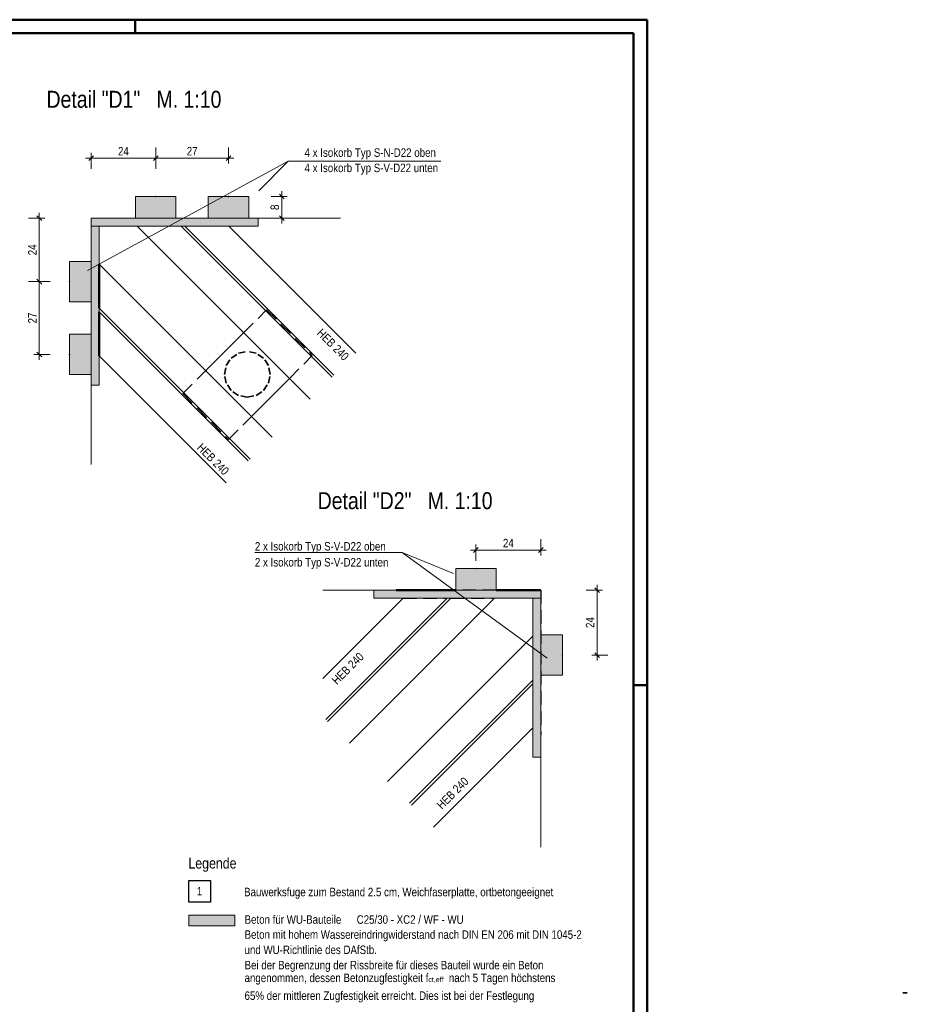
# Model space of a CAD drawing. Header units: millimetres. Extents: x 0 to 102, y -15 to 47.
# Tile 103 of 103: x 76 to 92, y 24 to 42. Entities that reach past the tile are written whole.
import ezdxf

# ---------------------------------------------------------------- set-up
doc = ezdxf.new("R2010")
doc.units = ezdxf.units.MM
doc.linetypes.add('HIDDEN', pattern=[0.375, 0.25, -0.125])
doc.linetypes.add('HIDDENX2', pattern=[0.75, 0.5, -0.25])
doc.layers.add('Achsen', color=7, linetype='Continuous', lineweight=20)
doc.layers.add('Schraffuren', color=7, linetype='Continuous', lineweight=20)
doc.styles.add('Arial Narrow', font='ARIALN.TTF')
doc.dimstyles.new('Arch_Strakon_dimstyle', dxfattribs={"dimtxt": 15.75, "dimasz": 1, "dimexe": 1.25, "dimexo": 0.0625, "dimgap": 1, "dimtad": 0, "dimzin": 12, "dimdsep": 46, "dimtxsty": 'Arial Narrow', "dimblk": 'Arrowhead_Tick', "dimsah": 1, "dimcen": 0, "dimse1": 1, "dimse2": 1, "dimclrd": 6, "dimclrt": 2, "dimazin": 0, "dimtfac": 1, "dimtdec": 4, "dimtmove": 0, "dimatfit": 3, "dimldrblk": 'NONE', "dimfxl": 1, "dimtvp": 1, "dimtolj": 1, "dimtzin": 0, "dimlwd": 13, "dimarcsym": 2})

# ---------------------------------------------------------------- blocks, each defined once
blk = doc.blocks.new('Arrowhead_Tick')
at = {"color": 0, "linetype": 'Continuous', "lineweight": -2}
for p, q in [((0, 20), (0, -10)), ((-1, 0), (0, 0)), ((10, 0), (0, 0))]:
    blk.add_line(p, q, dxfattribs=at)
at = {"color": 2, "linetype": 'Continuous', "lineweight": 35}
blk.add_line((4.4, 4.4), (-4.4, -4.4), dxfattribs=at)
blk = doc.blocks.new('*D830')
at = {"layer": 'Defpoints', "color": 0}
for p in [(78.384, 39.48), (78.384, 38.769), (77.184, 38.369)]:
    blk.add_point(p, dxfattribs=at)
at = {"layer": 'Schraffuren', "color": 6, "linetype": 'Continuous', "lineweight": 13}
blk.add_line((77.194, 39.48), (78.374, 39.48), dxfattribs=at)
at = {"layer": 'Schraffuren', "color": 6, "lineweight": 13, "xscale": 0.01, "yscale": 0.01, "zscale": 0.01}
blk.add_blockref('Arrowhead_Tick', (78.384, 39.48), dxfattribs=at)
at = {"layer": 'Schraffuren', "color": 6, "lineweight": 13, "xscale": 0.01, "yscale": 0.01, "zscale": 0.01, "rotation": 180}
blk.add_blockref('Arrowhead_Tick', (77.184, 39.48), dxfattribs=at)
at = {"layer": 'Schraffuren', "color": 2, "lineweight": 18, "insert": (77.784, 39.609), "char_height": 0.1575, "attachment_point": 5, "style": 'Arial Narrow'}
blk.add_mtext('\\A1;24', dxfattribs=at)
blk = doc.blocks.new('_None')
blk = doc.blocks.new('*D831')
at = {"layer": 'Defpoints', "color": 0}
for p in [(79.734, 39.48), (78.384, 38.769), (79.734, 38.769)]:
    blk.add_point(p, dxfattribs=at)
at = {"layer": 'Schraffuren', "color": 6, "linetype": 'Continuous', "lineweight": 13}
blk.add_line((78.394, 39.48), (79.724, 39.48), dxfattribs=at)
at = {"layer": 'Schraffuren', "color": 6, "lineweight": 13, "xscale": 0.01, "yscale": 0.01, "zscale": 0.01}
blk.add_blockref('Arrowhead_Tick', (79.734, 39.48), dxfattribs=at)
at = {"layer": 'Schraffuren', "color": 6, "lineweight": 13, "xscale": 0.01, "yscale": 0.01, "zscale": 0.01, "rotation": 180}
blk.add_blockref('Arrowhead_Tick', (78.384, 39.48), dxfattribs=at)
at = {"layer": 'Schraffuren', "color": 2, "lineweight": 18, "insert": (79.059, 39.609), "char_height": 0.1575, "attachment_point": 5, "style": 'Arial Narrow'}
blk.add_mtext('\\A1;27', dxfattribs=at)
blk = doc.blocks.new('*D832')
at = {"layer": 'Defpoints', "color": 0}
for p in [(76.224, 37.189), (76.784, 37.189), (76.784, 35.839)]:
    blk.add_point(p, dxfattribs=at)
at = {"layer": 'Schraffuren', "color": 6, "linetype": 'Continuous', "lineweight": 13}
blk.add_line((76.224, 35.849), (76.224, 37.179), dxfattribs=at)
at = {"layer": 'Schraffuren', "color": 6, "lineweight": 13, "xscale": 0.01, "yscale": 0.01, "zscale": 0.01}
for p, rotation in [((76.224, 37.189), 90), ((76.224, 35.839), 270)]:
    blk.add_blockref('Arrowhead_Tick', p, dxfattribs=dict(at, rotation=rotation))
at = {"layer": 'Schraffuren', "color": 2, "lineweight": 18, "insert": (76.095, 36.514), "char_height": 0.1575, "attachment_point": 5, "rotation": 90, "style": 'Arial Narrow'}
blk.add_mtext('\\A1;27', dxfattribs=at)
blk = doc.blocks.new('*D833')
at = {"layer": 'Defpoints', "color": 0}
for p in [(76.224, 38.369), (77.184, 38.369), (76.784, 37.189)]:
    blk.add_point(p, dxfattribs=at)
at = {"layer": 'Schraffuren', "color": 6, "linetype": 'Continuous', "lineweight": 13}
blk.add_line((76.224, 37.199), (76.224, 38.359), dxfattribs=at)
at = {"layer": 'Schraffuren', "color": 6, "lineweight": 13, "xscale": 0.01, "yscale": 0.01, "zscale": 0.01}
for p, rotation in [((76.224, 38.369), 90), ((76.224, 37.189), 270)]:
    blk.add_blockref('Arrowhead_Tick', p, dxfattribs=dict(at, rotation=rotation))
at = {"layer": 'Schraffuren', "color": 2, "lineweight": 18, "insert": (76.095, 37.779), "char_height": 0.1575, "attachment_point": 5, "rotation": 90, "style": 'Arial Narrow'}
blk.add_mtext('\\A1;24', dxfattribs=at)
blk = doc.blocks.new('*D834')
at = {"layer": 'Defpoints', "color": 0}
for p in [(80.109, 38.769), (80.724, 38.769), (80.284, 38.369)]:
    blk.add_point(p, dxfattribs=at)
at = {"layer": 'Schraffuren', "color": 6, "linetype": 'Continuous', "lineweight": 13}
blk.add_line((80.724, 38.379), (80.724, 38.759), dxfattribs=at)
at = {"layer": 'Schraffuren', "color": 6, "lineweight": 13, "xscale": 0.01, "yscale": 0.01, "zscale": 0.01}
for p, rotation in [((80.724, 38.769), 90), ((80.724, 38.369), 270)]:
    blk.add_blockref('Arrowhead_Tick', p, dxfattribs=dict(at, rotation=rotation))
at = {"layer": 'Schraffuren', "color": 2, "lineweight": 18, "insert": (80.594, 38.569), "char_height": 0.1575, "attachment_point": 5, "rotation": 90, "style": 'Arial Narrow'}
blk.add_mtext('\\A1;8', dxfattribs=at)
blk = doc.blocks.new('*D835')
at = {"layer": 'Defpoints', "color": 0}
for p in [(85.529, 32.209), (84.325, 31.865), (85.529, 31.466)]:
    blk.add_point(p, dxfattribs=at)
at = {"layer": 'Schraffuren', "color": 6, "linetype": 'Continuous', "lineweight": 13}
blk.add_line((84.335, 32.209), (85.519, 32.209), dxfattribs=at)
at = {"layer": 'Schraffuren', "color": 6, "lineweight": 13, "xscale": 0.01, "yscale": 0.01, "zscale": 0.01}
blk.add_blockref('Arrowhead_Tick', (85.529, 32.209), dxfattribs=at)
at = {"layer": 'Schraffuren', "color": 6, "lineweight": 13, "xscale": 0.01, "yscale": 0.01, "zscale": 0.01, "rotation": 180}
blk.add_blockref('Arrowhead_Tick', (84.325, 32.209), dxfattribs=at)
at = {"layer": 'Schraffuren', "color": 2, "lineweight": 18, "insert": (84.927, 32.338), "char_height": 0.1575, "attachment_point": 5, "style": 'Arial Narrow'}
blk.add_mtext('\\A1;24', dxfattribs=at)
blk = doc.blocks.new('*D836')
at = {"layer": 'Defpoints', "color": 0}
for p in [(85.53, 31.465), (86.574, 31.465), (85.93, 30.26)]:
    blk.add_point(p, dxfattribs=at)
at = {"layer": 'Schraffuren', "color": 6, "linetype": 'Continuous', "lineweight": 13}
blk.add_line((86.574, 30.27), (86.574, 31.455), dxfattribs=at)
at = {"layer": 'Schraffuren', "color": 6, "lineweight": 13, "xscale": 0.01, "yscale": 0.01, "zscale": 0.01}
for p, rotation in [((86.574, 31.465), 90), ((86.574, 30.26), 270)]:
    blk.add_blockref('Arrowhead_Tick', p, dxfattribs=dict(at, rotation=rotation))
at = {"layer": 'Schraffuren', "color": 2, "lineweight": 18, "insert": (86.445, 30.863), "char_height": 0.1575, "attachment_point": 5, "rotation": 90, "style": 'Arial Narrow'}
blk.add_mtext('\\A1;24', dxfattribs=at)

msp = doc.modelspace()

# ---------------------------------------------------------------- hatches: boundary and pattern name
at = {"lineweight": 13, "true_color": 0xa8d9ae}
msp.add_hatch(color=9, dxfattribs=at).paths.add_polyline_path([(79.85, 25.433748), (79.85, 25.233748), (79, 25.233748), (79, 25.433748)])
at = {"layer": 'Schraffuren', "lineweight": 35, "true_color": 0x4682b4}
for points in [[(78.7586397, 38.3691144), (78.7586397, 38.7691144), (78.0086397, 38.7691144), (78.0086397, 38.3691144)], [(80.1086397, 38.3691144), (80.1086397, 38.7691144), (79.3586397, 38.7691144), (79.3586397, 38.3691144)], [(80.2836229, 38.3691144), (80.2836229, 38.2191144), (77.3336229, 38.2191144), (77.3336229, 35.2691144), (77.1836229, 35.2691144), (77.1836229, 38.3691144)], [(76.7836229, 36.8142469), (77.1836229, 36.8142469), (77.1836229, 37.5642469), (76.7836229, 37.5642469)], [(76.7836229, 35.4642469), (77.1836229, 35.4642469), (77.1836229, 36.2142469), (76.7836229, 36.2142469)], [(84.6998921, 31.4653147), (84.6998921, 31.8653147), (83.9498921, 31.8653147), (83.9498921, 31.4653147)], [(85.5297764, 31.465318), (85.5297764, 31.315318), (82.4297764, 31.315318), (82.4297764, 31.4653147)], [(85.5297764, 31.315318), (85.5297764, 28.365318), (85.3797764, 28.365318), (85.3797764, 31.315318)], [(85.5297764, 29.8854505), (85.9297764, 29.8854505), (85.9297764, 30.6354505), (85.5297764, 30.6354505)]]:
    msp.add_hatch(color=145, dxfattribs=at).paths.add_polyline_path(points)

# ---------------------------------------------------------------- linework, layer by layer
at = {"color": 4, "linetype": 'Continuous', "lineweight": 50}
for p, q in [((87.5, 42.05), (0, 42.05)), ((87.5, 0), (87.5, 42.05)), ((87.25, 41.8), (1, 41.8)), ((87.25, 0.25), (87.25, 41.8))]:
    msp.add_line(p, q, dxfattribs=at)
at = {"color": 4, "linetype": 'Continuous', "lineweight": 50, "ltscale": 0.2}
for p, q in [((78, 42.05), (78, 41.8)), ((87.5, 29.7), (87.25, 29.7))]:
    msp.add_line(p, q, dxfattribs=at)
at = {"color": 5, "linetype": 'Continuous', "lineweight": 18}
for p, q in [((78.0086397, 38.7691144), (78.7586397, 38.7691144)), ((78.0086397, 38.3691144), (78.0086397, 38.7691144)), ((78.7586397, 38.3691144), (78.7586397, 38.7691144)), ((79.3586397, 38.7691144), (80.1086397, 38.7691144)), ((79.3586397, 38.3691144), (79.3586397, 38.7691144)), ((80.1086397, 38.3691144), (80.1086397, 38.7691144)), ((77.1836229, 38.3691144), (78.0086397, 38.3691144)), ((77.1836229, 38.2191144), (77.1836229, 38.3691144)), ((78.0086397, 38.3691144), (78.7586397, 38.3691144)), ((78.7586397, 38.3691144), (79.3586397, 38.3691144)), ((79.3586397, 38.3691144), (80.1086397, 38.3691144)), ((80.1086397, 38.3691144), (80.2836229, 38.3691144)), ((80.2836229, 38.2191144), (80.2836229, 38.3691144)), ((77.1836229, 37.5642469), (77.1836229, 38.2191144)), ((77.3336229, 38.2191144), (78.8539025, 38.2191144)), ((77.3336229, 35.2691144), (77.3336229, 38.2191144)), ((78.8539025, 38.2191144), (81.655319, 35.4176978)), ((78.8539025, 38.2191144), (78.9246131, 38.2191144)), ((78.9246131, 38.2191144), (81.6906703, 35.4530572)), ((78.9246131, 38.2191144), (80.2836229, 38.2191144)), ((76.7836229, 37.5642469), (77.1836229, 37.5642469)), ((76.7836229, 36.8142469), (76.7836229, 37.5642469)), ((77.1836229, 36.8142469), (77.1836229, 37.5642469)), ((76.7836229, 36.8142469), (77.1836229, 36.8142469)), ((77.1836229, 36.2142469), (77.1836229, 36.8142469)), ((77.3338153, 36.6988521), (77.3338235, 36.6281414)), ((80.1356422, 33.8976708), (77.3338153, 36.6988521)), ((80.1002909, 33.8623114), (77.3338235, 36.6281414)), ((76.7836229, 36.2142469), (77.1836229, 36.2142469)), ((76.7836229, 35.4642469), (76.7836229, 36.2142469)), ((77.1836229, 35.4642469), (77.1836229, 36.2142469)), ((76.7836229, 35.4642469), (77.1836229, 35.4642469)), ((77.1836229, 35.2691144), (77.1836229, 35.4642469)), ((77.1836229, 35.2691144), (77.3336229, 35.2691144)), ((80.2214016, 32.1608552), (82.9576683, 32.1608552)), ((82.9576683, 32.1608552), (83.9089485, 31.7707234)), ((82.9576683, 32.1608552), (85.6458365, 30.2048521)), ((83.9498921, 31.8653147), (83.9498921, 31.4653147)), ((84.6998921, 31.8653147), (83.9498921, 31.8653147)), ((84.6998921, 31.8653147), (84.6998921, 31.4653147)), ((82.4297764, 31.4653147), (81.4833411, 31.4653147)), ((82.4297764, 31.465318), (82.4297764, 31.315318)), ((83.9498921, 31.4653147), (82.4297764, 31.4653147)), ((84.6998921, 31.4653147), (83.9498921, 31.4653147)), ((85.5297764, 31.4653147), (84.6998921, 31.4653147)), ((85.5297764, 31.465318), (85.5297764, 30.6354505)), ((83.7888035, 31.3151175), (81.5390349, 29.0648304)), ((83.8595141, 31.3151256), (81.5743902, 29.0294751)), ((85.3797764, 31.315318), (82.4297764, 31.315318)), ((83.7888035, 31.3151175), (83.8595141, 31.3151256)), ((85.3797764, 31.315318), (85.3797764, 29.7950384)), ((85.5297764, 30.6354505), (85.5297764, 29.8854505)), ((85.9297764, 30.6354505), (85.5297764, 30.6354505)), ((85.9297764, 30.6354505), (85.9297764, 29.8854505)), ((83.0943016, 27.5095636), (85.3797764, 29.7950384)), ((85.3797764, 29.7950384), (85.3797764, 29.7243278)), ((85.5297764, 29.8854505), (85.5297764, 26.6966539)), ((85.9297764, 29.8854505), (85.5297764, 29.8854505)), ((83.129657, 27.4742083), (85.3797764, 29.7243278)), ((85.3797764, 29.7243278), (85.3797764, 28.365318)), ((85.5297764, 28.365318), (85.3797764, 28.365318)), ((79.85, 25.433748), (79, 25.433748)), ((79, 25.433748), (79, 25.233748)), ((79.85, 25.233748), (79.85, 25.433748)), ((79, 25.233748), (79.85, 25.233748))]:
    msp.add_line(p, q, dxfattribs=at)
at = {"color": 3, "linetype": 'HIDDENX2', "lineweight": 25, "ltscale": 0.5}
for p, q in [((80.0170662, 36.2427779), (80.4413303, 36.6670419)), ((80.4413303, 36.6670419), (81.2898584, 35.8185138)), ((80.8655943, 35.3942497), (81.2898584, 35.8185138)), ((78.8856954, 35.111407), (79.3102451, 35.5359568)), ((78.8856954, 35.111407), (79.7342235, 34.2628789)), ((79.7342235, 34.2628789), (80.158871, 34.6875264)), ((84.6998921, 31.4660681), (83.9498921, 31.4660681)), ((85.5290264, 31.4660681), (85.5290264, 28.7805624)), ((82.9756307, 31.3150238), (83.7888035, 31.3151175)), ((83.8595141, 31.3151256), (84.6726869, 31.3152193))]:
    msp.add_line(p, q, dxfattribs=at)
at = {"color": 2, "linetype": 'HIDDEN', "lineweight": 35, "ltscale": 0.5}
for p, q in [((79.7831193, 35.7696315), (79.9209992, 35.8617599)), ((79.9209992, 35.8617599), (80.0836397, 35.8941111)), ((80.2462801, 35.8617599), (80.0836397, 35.8941111)), ((80.38416, 35.7696315), (80.2462801, 35.8617599)), ((79.6586397, 35.4691111), (79.6909909, 35.6317515)), ((79.6909909, 35.6317515), (79.7831193, 35.7696315)), ((80.4762885, 35.6317515), (80.38416, 35.7696315)), ((80.5086397, 35.4691111), (80.4762885, 35.6317515)), ((79.6909909, 35.3064706), (79.6586397, 35.4691111)), ((80.4762885, 35.3064706), (80.5086397, 35.4691111)), ((79.7831193, 35.1685907), (79.6909909, 35.3064706)), ((80.38416, 35.1685907), (80.4762885, 35.3064706)), ((79.9209992, 35.0764623), (79.7831193, 35.1685907)), ((80.2462801, 35.0764623), (80.38416, 35.1685907)), ((80.0836397, 35.0441111), (79.9209992, 35.0764623)), ((80.0836397, 35.0441111), (80.2462801, 35.0764623))]:
    msp.add_line(p, q, dxfattribs=at)
at = {"color": 3, "linetype": 'Continuous', "lineweight": 25}
for p, q in [((82.9756307, 31.3150238), (81.4833411, 29.8223903)), ((84.6726869, 31.3152193), (81.9809766, 28.6228887)), ((82.6877152, 27.91615), (85.3797764, 30.6082112)), ((83.5362434, 27.0676219), (85.3797764, 28.911155)), ((79, 25.6759269), (79, 26.0759269)), ((79, 26.0759269), (79.4, 26.0759269)), ((79.4, 26.0759269), (79.4, 25.6759269)), ((79.4, 25.6759269), (79, 25.6759269))]:
    msp.add_line(p, q, dxfattribs=at)
at = {"layer": 'Achsen', "color": 3, "linetype": 'Continuous', "lineweight": 25}
for p, q in [((78.0407297, 38.2191144), (81.2487795, 35.0110646)), ((79.7377859, 38.2191144), (82.0972099, 35.8596905)), ((80.5421817, 34.304304), (77.3337216, 37.5120249)), ((79.3102451, 35.5359568), (80.0170662, 36.2427779)), ((79.6937514, 33.4556781), (77.3339171, 35.8149686)), ((80.158871, 34.6875264), (80.8655943, 35.3942497))]:
    msp.add_line(p, q, dxfattribs=at)
at = {"layer": 'Achsen', "color": 4, "linetype": 'Continuous', "lineweight": 50}
for p, q in [((77.3337216, 37.5120249), (77.3338153, 36.6988521)), ((77.3338235, 36.6281414), (77.3339171, 35.8149686)), ((82.8427706, 31.465318), (82.8435207, 31.4660681)), ((83.9498921, 31.4660681), (82.8435207, 31.4660681)), ((85.5290264, 31.4660681), (84.6998921, 31.4660681)), ((85.5290264, 31.4660681), (85.5297764, 31.465318))]:
    msp.add_line(p, q, dxfattribs=at)
at = {"layer": 'Achsen', "color": 2, "linetype": 'Continuous', "lineweight": 35}
msp.add_line((92.2438775, 23.9909197), (92.3296605, 23.9909197), dxfattribs=at)
at = {"layer": 'Schraffuren', "color": 5, "linetype": 'Continuous', "lineweight": 18}
for p, q in [((80.843539, 39.4222729), (77.1203134, 37.3987807)), ((80.843539, 39.4222729), (80.2971961, 38.87593)), ((83.676428, 39.4222729), (80.843539, 39.4222729)), ((80.2836229, 38.3691144), (81.8099473, 38.3691144)), ((77.3336229, 38.2191144), (77.1836229, 38.2191144)), ((77.1836229, 35.2691144), (77.1836229, 33.7952732)), ((85.3797764, 31.315318), (85.5297764, 31.315318))]:
    msp.add_line(p, q, dxfattribs=at)
at = {"layer": 'Schraffuren', "color": 9, "linetype": 'Continuous', "lineweight": 0}
for centre in [(78.3836397, 38.7691144), (79.7336397, 38.7691144), (76.7836229, 37.1892469), (76.7836229, 35.8392469), (84.3248921, 31.8653147), (85.9297764, 30.2604505)]:
    msp.add_circle(centre, 0.00555, dxfattribs=at)

# ---------------------------------------------------------------- texts
at = {"color": 2, "lineweight": 35, "style": 'Arial Narrow'}
for s, height, p in [('Legende', 0.2, (78.9908734, 26.2984868)), ('1', 0.1575, (79.1473475, 25.801661)), ('Bauwerksfuge zum Bestand 2.5 cm, Weichfaserplatte, ortbetongeeignet', 0.1575, (80.0233334, 25.7846871)), ('Beton für WU-Bauteile', 0.1575, (80.03246, 25.2741207)), ('C25/30 - XC2 / WF - WU', 0.1575, (82.11263, 25.2741195)), ('Beton mit hohem Wassereindringwiderstand nach DIN EN 206 mit DIN 1045-2', 0.1575, (80.03246, 24.9952812)), ('und WU-Richtlinie des DAfStb.', 0.1575, (80.03246, 24.7117812)), ('Bei der Begrenzung der Rissbreite für dieses Bauteil wurde ein Beton', 0.1575, (80.03246, 24.4282812)), ('65% der mittleren Zugfestigkeit erreicht. Dies ist bei der Festlegung', 0.1575, (80.03246, 23.8612812))]:
    msp.add_text(s, height=height, dxfattribs=at).set_placement(p)
at = {"color": 2, "lineweight": 35, "insert": (80.03246, 24.1447812), "char_height": 0.1575, "attachment_point": 7, "line_spacing_factor": 0.9, "style": 'Arial Narrow'}
msp.add_mtext('angenommen, dessen Betonzugfestigkeit f{\\A1;\\H.6x;\\S^ ct,eff;}  nach 5 Tagen höchstens', dxfattribs=at)
at = {"layer": 'Achsen', "color": 2, "lineweight": 35, "style": 'Arial Narrow'}
msp.add_text('4 x Isokorb Typ S-N-D22 oben', height=0.1575, dxfattribs=at).set_placement((81.1461622, 39.5051761))
at = {"layer": 'Schraffuren', "color": 1, "lineweight": 70, "style": 'Arial Narrow'}
for s, p in [('Detail "D1"   M. 1:10', (76.3582286, 40.415616)), ('Detail "D2"   M. 1:10', (81.3890636, 32.9674777))]:
    msp.add_text(s, height=0.315, dxfattribs=at).set_placement(p)
at = {"layer": 'Schraffuren', "color": 2, "lineweight": 35, "style": 'Arial Narrow'}
for s, p in [('4 x Isokorb Typ S-V-D22 unten', (81.1461622, 39.2216761)), ('2 x Isokorb Typ S-V-D22 oben', (80.2245026, 32.1995077)), ('2 x Isokorb Typ S-V-D22 unten', (80.2245026, 31.9032599))]:
    msp.add_text(s, height=0.1575, dxfattribs=at).set_placement(p)
for rotation, p in [(315, (81.3623563, 36.2208366)), (315, (79.1372296, 34.0956135)), (45.0066, (81.7486168, 29.7012003)), (45.0066, (83.6932531, 27.3873293))]:
    msp.add_text('HEB 240', height=0.1575, rotation=rotation, dxfattribs=at).set_placement(p)

# ---------------------------------------------------------------- dimensions: what is measured, and where the dimension line sits
at = {"layer": 'Schraffuren', "lineweight": 18}
for base, p1, p2, text, picture, middle in [((78.3836397, 39.4797083), (77.1836229, 38.3691144), (78.3836397, 38.7691144), '24', '*D830', (77.7836313, 39.4797083)), ((79.7336397, 39.4797083), (78.3836397, 38.7691144), (79.7336397, 38.7691144), '27', '*D831', (79.0586397, 39.4797083)), ((85.5290264, 32.2091627), (84.3248921, 31.8653147), (85.5290264, 31.4660681), '24', '*D835', (84.9269592, 32.2091627))]:
    dim = msp.add_linear_dim(base=base, p1=p1, p2=p2, text=text, dimstyle='Arch_Strakon_dimstyle', override={"dimscale": 0.01, "dimtxt": 15.75, "dimasz": 1, "dimgap": 5, "dimtad": 1, "dimjust": 0, "dimtih": 0, "dimtoh": 0, "dimdec": 2, "dimdsep": 46, "dimtxsty": 'Arial Narrow', "dimclrd": 6, "dimclrt": 2, "dimtix": 1, "dimtofl": 255, "dimtmove": 0, "dimatfit": 2, "dimfxl": 0, "dimfxlon": 0, "dimtvp": 31.746032, "dimlwd": 13}, dxfattribs=at)
    dim.commit()
    dim.dimension.update_dxf_attribs({"geometry": picture, "text_midpoint": middle, "dimtype": 160})
for base, p1, p2, text, picture, middle in [((80.724396, 38.7691144), (80.2836229, 38.3691144), (80.1086397, 38.7691144), '8', '*D834', (80.724396, 38.5691144)), ((76.224396, 38.3691144), (76.7836229, 37.1892469), (77.1836229, 38.3691144), '24', '*D833', (76.224396, 37.7791806)), ((76.224396, 37.1892469), (76.7836229, 35.8392469), (76.7836229, 37.1892469), '27', '*D832', (76.224396, 36.5142469)), ((86.574396, 31.465318), (85.9297764, 30.2604505), (85.5297764, 31.465318), '24', '*D836', (86.574396, 30.8628843))]:
    dim = msp.add_linear_dim(base=base, p1=p1, p2=p2, angle=90, text=text, dimstyle='Arch_Strakon_dimstyle', override={"dimscale": 0.01, "dimtxt": 15.75, "dimasz": 1, "dimgap": 5, "dimtad": 1, "dimjust": 0, "dimtih": 0, "dimtoh": 0, "dimdec": 2, "dimdsep": 46, "dimtxsty": 'Arial Narrow', "dimclrd": 6, "dimclrt": 2, "dimtix": 1, "dimtofl": 255, "dimtmove": 0, "dimatfit": 2, "dimfxl": 0, "dimfxlon": 0, "dimtvp": 31.746032, "dimlwd": 13}, dxfattribs=at)
    dim.commit()
    dim.dimension.update_dxf_attribs({"geometry": picture, "text_midpoint": middle, "dimtype": 160})

doc.saveas('drawing.dxf')
